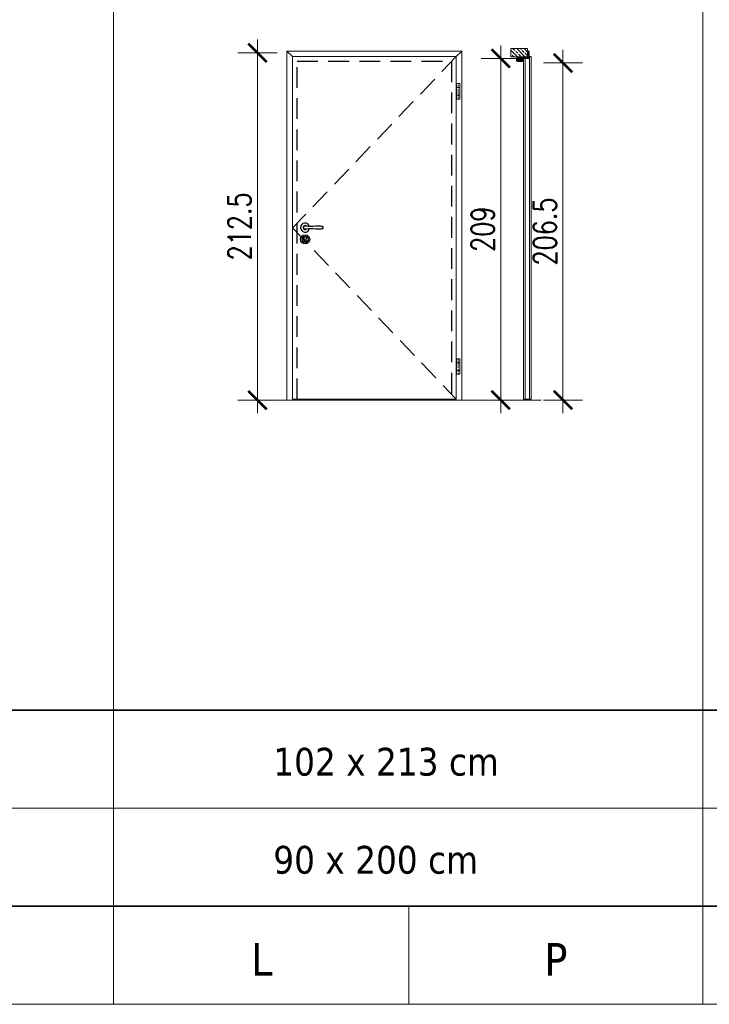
# Model space of a CAD drawing. Header units: millimetres. Extents: x 23192 to 149900, y -396339 to -79279.
# Tile 53 of 136: x 69641 to 70063, y -211347 to -210744. Entities that reach past the tile are written whole.
import ezdxf

# ---------------------------------------------------------------- set-up
doc = ezdxf.new("R2010")
doc.units = ezdxf.units.MM
doc.linetypes.add('CENTER', pattern=[0.6, 0.375, -0.075, 0.075, -0.075])
doc.linetypes.add('DASHED', pattern=[19.05, 12.7, -6.35])
doc.layers.get('0').update_dxf_attribs({"lineweight": 0})
for name, color, linetype, lineweight in [('0_LEGENDA', 7, 'Continuous', 13), ('Drzwi - hatch', 8, 'Continuous', 5), ('Drzwi KRAWĘDZIE', 7, 'Continuous', 20), ('KOREkty', 190, 'Continuous', 35)]:
    doc.layers.add(name, color=color, linetype=linetype, lineweight=lineweight)
for name, color, linetype in [('Drzwi - klamki', 150, 'Continuous'), ('Drzwi PRZER-DUŻA', 240, 'DASHED'), ('GRUBA', 4, 'Continuous')]:
    doc.layers.add(name, color=color, linetype=linetype)
doc.styles.add('ARIAL', font='tahoma.ttf')
doc.styles.add('SIMPLEX', font='simplex.shx', dxfattribs={"width": 0.77})
doc.dimstyles.new('OL PB 200', dxfattribs={"dimscale": 4, "dimtxt": 3.5, "dimasz": 0.2, "dimexe": 10, "dimexo": 10, "dimgap": 1, "dimtad": 1, "dimdec": 1, "dimrnd": 0.5, "dimzin": 9, "dimdsep": 46, "dimtxsty": 'SIMPLEX', "dimblk": 'thick_MSz', "dimcen": 0.1, "dimdle": 8, "dimse1": 1, "dimse2": 1, "dimclrd": 256, "dimclre": 256, "dimclrt": 3, "dimadec": 1, "dimazin": 2, "dimtfac": 1, "dimtdec": 1, "dimtix": 1, "dimtofl": 0, "dimtmove": 2, "dimatfit": 3, "dimldrblk": 'thick_MSz', "dimfxl": 10, "dimfxlon": 1, "dimtolj": 1, "dimlwd": -1, "dimlwe": -1, "dimarcsym": 0})

# ---------------------------------------------------------------- blocks, each defined once
blk = doc.blocks.new('thick_MSz')
for p, q in [((0, 15), (0, -15)), ((-10, 0), (10, 0))]:
    blk.add_line(p, q)
at = {"const_width": 2, "elevation": 2}
blk.add_lwpolyline([(-7.07, -7.07), (7.07, 7.07)], dxfattribs=at)
blk = doc.blocks.new('*D48')
at = {"layer": '0_LEGENDA', "transparency": 16777216}
blk.add_line((69935.26, -210768.89), (69935.26, -210976.29), dxfattribs=at)
at = {"layer": 'DEFPOINTS', "color": 0, "transparency": 16777216}
for p in [(69941.44, -210768.09), (69935.26, -210977.09), (69941.44, -210977.09)]:
    blk.add_point(p, dxfattribs=at)
at = {"layer": '0_LEGENDA', "transparency": 16777216, "xscale": 0.8, "yscale": 0.8, "zscale": 0.8}
for p, rotation in [((69935.26, -210768.09), 90), ((69935.26, -210977.09), 270)]:
    blk.add_blockref('thick_MSz', p, dxfattribs=dict(at, rotation=rotation))
at = {"layer": '0_LEGENDA', "color": 3, "transparency": 16777216, "insert": (69924.26, -210872.59), "char_height": 14, "attachment_point": 5, "rotation": 90, "style": 'SIMPLEX'}
blk.add_mtext('\\A1;209', dxfattribs=at)
blk = doc.blocks.new('*D49')
at = {"layer": '0_LEGENDA', "transparency": 16777216}
blk.add_line((69786.33, -210765.39), (69786.33, -210976.29), dxfattribs=at)
at = {"layer": 'DEFPOINTS', "color": 0, "transparency": 16777216}
for p in [(69951.92, -210764.59), (69786.33, -210977.09), (69951.92, -210977.09)]:
    blk.add_point(p, dxfattribs=at)
at = {"layer": '0_LEGENDA', "transparency": 16777216, "xscale": 0.8, "yscale": 0.8, "zscale": 0.8}
for p, rotation in [((69786.33, -210764.59), 90), ((69786.33, -210977.09), 270)]:
    blk.add_blockref('thick_MSz', p, dxfattribs=dict(at, rotation=rotation))
at = {"layer": '0_LEGENDA', "color": 3, "transparency": 16777216, "insert": (69775.33, -210870.84), "char_height": 14, "attachment_point": 5, "rotation": 90, "style": 'SIMPLEX'}
blk.add_mtext('\\A1;212.5', dxfattribs=at)
blk = doc.blocks.new('*D50')
at = {"layer": '0_LEGENDA', "transparency": 16777216}
blk.add_line((69973.36, -210771.64), (69973.36, -210976.29), dxfattribs=at)
at = {"layer": 'DEFPOINTS', "color": 0, "transparency": 16777216}
for p in [(69947.08, -210770.84), (69947.08, -210977.09), (69973.36, -210977.09)]:
    blk.add_point(p, dxfattribs=at)
at = {"layer": '0_LEGENDA', "transparency": 16777216, "xscale": 0.8, "yscale": 0.8, "zscale": 0.8}
for p, rotation in [((69973.36, -210770.84), 90), ((69973.36, -210977.09), 270)]:
    blk.add_blockref('thick_MSz', p, dxfattribs=dict(at, rotation=rotation))
at = {"layer": '0_LEGENDA', "color": 3, "transparency": 16777216, "insert": (69962.36, -210873.97), "char_height": 14, "attachment_point": 5, "rotation": 90, "style": 'SIMPLEX'}
blk.add_mtext('\\A1;206.5', dxfattribs=at)

msp = doc.modelspace()

# ---------------------------------------------------------------- hatches: boundary and pattern name
at = {"layer": 'Drzwi - hatch'}
h = msp.add_hatch(dxfattribs=at)
h.set_pattern_fill('ANSI33', color=256, scale=0.5, angle=-90)
h.set_pattern_definition([(315, (65945.5123, -211032.672), (2.245064, 2.245064), []), (315, (65945.5123, -211034.917), (2.245064, 2.245064), [1.5875, -0.79375])])
h.paths.add_polyline_path([(69941.444, -210762.091), (69941.444, -210767.091), (69951.644, -210767.091), (69951.644, -210762.091)])
h = msp.add_hatch(dxfattribs=at)
h.set_pattern_fill('AR-CONC', color=256, scale=0.003, angle=-90)
h.set_pattern_definition([(320, (66491.02633, -210537.86185), (-0.047817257, -0.546554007), [0.05715, -0.62865]), (265, (66491.02633, -210537.86185), (0.57317054, 0.10573026), [0.04572, -0.50292175]), (10.451445, (66491.02235, -210537.9074), (0.525353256, -0.44082374), [0.04857003, -0.53427073]), (316.1842, (66491.1787, -210537.86185), (-0.12612698, -0.81323712), [0.085725, -0.942975]), (6.635558, (66491.1682, -210537.9296), (0.74227837, -0.7122124), [0.07285507, -0.80140682]), (261.18415, (66491.1787, -210537.86185), (0.74227837, -0.7122124), [0.0685799, -0.7543792]), (291, (66491.14063, -210537.93805), (-0.306795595, -0.454843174), [0.05715, -0.62865]), (236, (66491.14063, -210537.93805), (0.5525639, -0.185406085), [0.04572, -0.50292]), (341.451445, (66491.11507, -210537.97596), (0.24576831, -0.64024926), [0.04857003, -0.53426981]), (307.5, (66491.02633, -210537.86185), (0.253665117, -0.00926581), [0, -0.496824, 0, -0.51054, 0, -0.504825]), (277.5, (66491.02633, -210537.86185), (0.300541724, -0.200458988), [0, -0.291084, 0, -0.485394, 0, -0.192405]), (237.5, (66491.02633, -210537.69193), (-0.017186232, -0.406771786), [0, -0.1905, 0, -0.59436, 0, -0.78867]), (227.5, (66491.02633, -210537.61573), (0.076279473, -0.444387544), [0, -0.24765, 0, -0.394716, 0, -0.56007])])
h.paths.add_polyline_path([(69945.484, -210769.661, -0.4142136), (69945.324, -210769.501), (69945.324, -210767.931, -0.4142136), (69945.484, -210767.771), (69946.044, -210767.771), (69946.044, -210767.591), (69945.484, -210767.591), (69945.484, -210767.091), (69951.644, -210767.091), (69952.364, -210767.091), (69952.364, -210767.451, -0.4142136), (69952.204, -210767.611), (69948.004, -210767.611, 0.4142136), (69947.664, -210767.951), (69947.664, -210769.131, 0.4142136), (69948.004, -210769.471), (69948.669, -210769.471, -1), (69948.669, -210769.661)])
h.paths.add_polyline_path([(69951.644, -210767.091), (69951.644, -210763.771), (69952.204, -210763.771, -0.4142136), (69952.364, -210763.931), (69952.364, -210766.391), (69952.364, -210767.091)])

# ---------------------------------------------------------------- linework, layer by layer
at = {"linetype": 'CENTER', "ltscale": 0.5}
for p, q in [((69909.229, -210783.46), (69909.229, -210792.96)), ((69909.229, -210951.841), (69909.229, -210961.341))]:
    msp.add_line(p, q, dxfattribs=at)
at = {"linetype": 'DASHED'}
msp.add_lwpolyline([(69907.979, -210766.991), (69807.779, -210871.791), (69907.979, -210976.591)], dxfattribs=at)
at = {"layer": '0_LEGENDA', "linetype": 'ByBlock', "ltscale": 5}
for p, q in [((69698.155, -211346.755), (69698.155, -210174.457)), ((70059.039, -211346.755), (70059.039, -210174.457)), ((67487.721, -211166.755), (76924.798, -211166.749)), ((67487.721, -211226.755), (76924.742, -211226.749)), ((67487.721, -211286.755), (76924.686, -211286.749)), ((67487.721, -211286.755), (76924.686, -211286.753)), ((69879.039, -211286.754), (69879.039, -211346.755)), ((67487.721, -211346.755), (76924.63, -211346.749))]:
    msp.add_line(p, q, dxfattribs=at)
at = {"layer": 'Drzwi - klamki'}
for p, q in [((69947.844, -210768.012), (69947.844, -210769.141)), ((69947.859, -210767.976), (69948.029, -210767.806)), ((69948.237, -210768.091), (69947.944, -210768.091)), ((69947.944, -210768.091), (69947.944, -210769.041)), ((69947.985, -210767.991), (69948.1, -210767.876)), ((69948.144, -210767.991), (69947.985, -210767.991)), ((69948.237, -210768.091), (69948.116, -210768.577)), ((69948.144, -210767.991), (69948.329, -210767.806)), ((69948.34, -210768.091), (69948.225, -210768.556)), ((69948.285, -210767.991), (69948.4, -210767.876)), ((69948.444, -210767.991), (69948.285, -210767.991)), ((69948.544, -210768.091), (69948.34, -210768.091)), ((69948.444, -210767.991), (69948.629, -210767.806)), ((69948.544, -210768.091), (69948.544, -210768.419)), ((69948.585, -210767.991), (69948.7, -210767.876)), ((69948.585, -210767.991), (69948.644, -210768.012)), ((69948.644, -210768.012), (69948.644, -210768.419)), ((69949.344, -210767.991), (69949.344, -210767.791)), ((69949.344, -210767.791), (69950.344, -210767.791)), ((69949.356, -210767.791), (69949.344, -210767.803)), ((69949.455, -210767.791), (69949.344, -210767.902)), ((69949.457, -210767.991), (69949.344, -210767.878)), ((69949.358, -210767.991), (69949.344, -210767.976)), ((69950.344, -210767.991), (69949.344, -210767.991)), ((69949.554, -210767.791), (69949.354, -210767.991)), ((69949.556, -210767.991), (69949.356, -210767.791)), ((69949.652, -210767.791), (69949.452, -210767.991)), ((69949.655, -210767.991), (69949.455, -210767.791)), ((69949.751, -210767.791), (69949.551, -210767.991)), ((69949.754, -210767.991), (69949.554, -210767.791)), ((69949.85, -210767.791), (69949.65, -210767.991)), ((69949.852, -210767.991), (69949.652, -210767.791)), ((69949.949, -210767.791), (69949.749, -210767.991)), ((69949.951, -210767.991), (69949.751, -210767.791)), ((69950.048, -210767.791), (69949.848, -210767.991)), ((69950.05, -210767.991), (69949.85, -210767.791)), ((69950.146, -210767.791), (69949.946, -210767.991)), ((69950.149, -210767.991), (69949.949, -210767.791)), ((69950.245, -210767.791), (69950.045, -210767.991)), ((69950.248, -210767.991), (69950.048, -210767.791)), ((69950.344, -210767.791), (69950.144, -210767.991)), ((69950.344, -210767.989), (69950.146, -210767.791)), ((69950.344, -210767.89), (69950.243, -210767.991)), ((69950.344, -210767.89), (69950.245, -210767.791)), ((69950.344, -210767.989), (69950.341, -210767.991)), ((69950.344, -210767.791), (69950.344, -210767.991)), ((69947.844, -210769.141), (69947.979, -210769.276)), ((69948.449, -210769.041), (69947.944, -210769.041)), ((69947.985, -210769.141), (69948.05, -210769.206)), ((69948.163, -210769.141), (69947.985, -210769.141)), ((69948.116, -210768.577), (69948.449, -210769.041)), ((69948.163, -210769.141), (69948.298, -210769.276)), ((69948.225, -210768.556), (69948.586, -210769.061)), ((69948.304, -210769.141), (69948.369, -210769.206)), ((69948.44, -210769.141), (69948.304, -210769.141)), ((69948.485, -210769.213), (69948.446, -210769.291)), ((69948.644, -210769.291), (69948.785, -210769.305)), ((69948.699, -210768.469), (69949.079, -210768.432)), ((69948.708, -210768.568), (69949.05, -210768.535)), ((69949.094, -210768.838), (69949.094, -210768.575)), ((69949.194, -210768.855), (69949.194, -210768.531))]:
    msp.add_line(p, q, dxfattribs=at)
at = {"layer": 'Drzwi - klamki', "ltscale": 0.2}
for p, q in [((69814.329, -210871.341), (69814.329, -210871.841)), ((69814.329, -210871.341), (69814.459, -210871.341)), ((69814.329, -210871.841), (69814.459, -210871.841)), ((69814.954, -210878.635), (69814.954, -210879.885)), ((69816.004, -210878.635), (69816.004, -210879.885))]:
    msp.add_line(p, q, dxfattribs=at)
for centre, radius in [((69815.479, -210878.735), 2.8), ((69815.484, -210878.739), 1.8)]:
    msp.add_circle(centre, radius, dxfattribs=at)
at = {"layer": 'Drzwi - klamki'}
for centre, radius, start, end in [((69947.894, -210768.012), 0.05, 135, 180), ((69948.065, -210767.841), 0.05, 90, 135), ((69948.065, -210767.841), 0.05, 315, 90), ((69948.365, -210767.841), 0.05, 90, 135), ((69948.365, -210767.841), 0.05, 315, 90), ((69948.665, -210767.841), 0.05, 90, 135), ((69948.665, -210767.841), 0.05, 315, 90), ((69948.015, -210769.241), 0.05, 225, 270), ((69948.015, -210769.241), 0.05, 270, 45), ((69948.334, -210769.241), 0.05, 225, 270), ((69948.334, -210769.241), 0.05, 270, 45), ((69948.44, -210769.191), 0.05, 333.425339, 90), ((69948.694, -210768.419), 0.15, 180, 275.563415), ((69948.789, -210768.915), 0.25, 215.623943, 327.559413), ((69948.694, -210768.419), 0.05, 180, 275.563415), ((69948.809, -210769.056), 0.25, 264.429901, 319.458571), ((69948.225, -210768.556), 1.019, 319.458571, 341.015535), ((69948.225, -210768.556), 0.919, 327.559413, 339.878843), ((69949.054, -210768.575), 0.04, 0, 95.563415), ((69949.094, -210768.581), 0.15, 89.587511, 95.563415), ((69948.994, -210768.838), 0.1, 339.878843, 0), ((69949.094, -210768.531), 0.1, 0, 89.587511), ((69949.094, -210768.855), 0.1, 341.015535, 0)]:
    msp.add_arc(centre, radius, start, end, dxfattribs=at)
at = {"layer": 'Drzwi - klamki', "ltscale": 0.2}
for centre, radius, start, end in [((69815.479, -210871.591), 2.801, 13.271535, 346.728465), ((69815.479, -210871.591), 1.25, 42.903782, 317.096218), ((69815.479, -210871.591), 1.05, 64.699839, 295.300161), ((69825.889, -210871.591), 0.74, 288.924644, 71.075356), ((69815.479, -210877.935), 0.875, 306.869898, 233.130102), ((69815.479, -210879.885), 0.525, 180, 270), ((69815.479, -210879.885), 0.525, 270, 0)]:
    msp.add_arc(centre, radius, start, end, dxfattribs=at)
for points in [[(69826.129, -210870.891), (69823.629, -210870.641), (69817.334, -210870.891), (69815.479, -210870.541)], [(69826.129, -210872.291), (69823.629, -210872.541), (69817.334, -210872.291), (69815.479, -210872.641)]]:
    msp.add_spline(points, degree=3, dxfattribs=at)
at = {"layer": 'Drzwi KRAWĘDZIE'}
for p, q in [((69804.379, -210977.091), (69804.379, -210763.591)), ((69911.379, -210763.591), (69804.379, -210763.591)), ((69804.379, -210763.591), (69807.779, -210766.991)), ((69911.379, -210763.591), (69907.979, -210766.991)), ((69911.379, -210977.091), (69911.379, -210763.591)), ((69945.484, -210767.591), (69945.484, -210767.091)), ((69952.644, -210766.991), (69953.744, -210766.991)), ((69952.644, -210766.991), (69952.644, -210768.191)), ((69952.644, -210766.991), (69952.644, -210768.191)), ((69952.844, -210766.991), (69952.844, -210976.591)), ((69953.844, -210767.091), (69953.844, -210976.491)), ((69949.244, -210768.291), (69949.244, -210976.491)), ((69952.644, -210768.191), (69949.344, -210768.191)), ((69950.244, -210768.191), (69950.244, -210976.591)), ((69910.179, -210783.46), (69908.279, -210783.46)), ((69908.279, -210783.46), (69908.279, -210792.96)), ((69910.179, -210785.86), (69908.279, -210785.86)), ((69910.179, -210783.46), (69910.179, -210792.96)), ((69910.179, -210790.56), (69908.279, -210790.56)), ((69908.279, -210792.96), (69910.179, -210792.96)), ((69953.844, -210874.391), (69953.844, -210868.791)), ((69910.179, -210951.841), (69908.279, -210951.841)), ((69908.279, -210951.841), (69908.279, -210961.341)), ((69910.179, -210954.241), (69908.279, -210954.241)), ((69910.179, -210951.841), (69910.179, -210961.341)), ((69910.179, -210958.941), (69908.279, -210958.941)), ((69908.279, -210961.341), (69910.179, -210961.341)), ((69798.387, -210977.091), (69925.429, -210977.091)), ((69810.629, -210977.091), (69810.629, -210976.591)), ((69905.129, -210977.091), (69905.129, -210976.591)), ((69942.924, -210977.091), (69960.114, -210977.091)), ((69949.344, -210976.591), (69953.744, -210976.591))]:
    msp.add_line(p, q, dxfattribs=at)
for points in [[(69907.979, -210766.991), (69807.779, -210766.991), (69807.779, -210976.591), (69907.979, -210976.591)], [(69951.644, -210762.091), (69951.644, -210767.091), (69941.444, -210767.091), (69941.444, -210762.091)]]:
    msp.add_lwpolyline(points, close=True, dxfattribs=at)
for centre, start, end in [((69953.744, -210767.091), 0, 90), ((69949.344, -210768.291), 90, 180), ((69949.344, -210976.491), 180, 270), ((69953.744, -210976.491), 270, 0)]:
    msp.add_arc(centre, 0.1, start, end, dxfattribs=at)
at = {"layer": 'Drzwi PRZER-DUŻA'}
msp.add_lwpolyline([(69810.629, -210976.591), (69810.629, -210769.841), (69905.129, -210769.841), (69905.129, -210976.591)], dxfattribs=at)
at = {"layer": 'GRUBA', "ltscale": 0.2}
for p, q in [((69945.144, -210769.501), (69945.144, -210767.931)), ((69945.324, -210767.931), (69945.324, -210769.501)), ((69945.484, -210767.591), (69946.044, -210767.591)), ((69946.044, -210767.771), (69945.484, -210767.771)), ((69946.044, -210767.591), (69946.044, -210767.771)), ((69947.664, -210769.131), (69947.664, -210767.951)), ((69947.844, -210767.951), (69947.844, -210769.131)), ((69948.004, -210767.611), (69952.204, -210767.611)), ((69951.744, -210767.791), (69948.004, -210767.791)), ((69951.644, -210763.771), (69951.644, -210763.591)), ((69951.644, -210763.591), (69952.204, -210763.591)), ((69952.204, -210763.771), (69951.644, -210763.771)), ((69952.204, -210767.791), (69951.744, -210767.791)), ((69952.364, -210766.391), (69952.364, -210763.931)), ((69952.364, -210767.451), (69952.364, -210766.391)), ((69952.544, -210763.931), (69952.544, -210767.451)), ((69945.484, -210769.661), (69948.669, -210769.661)), ((69948.669, -210769.841), (69945.484, -210769.841)), ((69948.004, -210769.291), (69948.669, -210769.291)), ((69948.669, -210769.471), (69948.004, -210769.471))]:
    msp.add_line(p, q, dxfattribs=at)
for centre, radius, start, end in [((69945.484, -210767.931), 0.34, 90, 180), ((69945.484, -210767.931), 0.16, 90, 180), ((69948.004, -210767.951), 0.34, 90, 180), ((69948.004, -210767.951), 0.16, 90, 180), ((69952.204, -210763.931), 0.34, 0, 90), ((69952.204, -210763.931), 0.16, 0, 90), ((69952.204, -210767.451), 0.16, 270, 0), ((69952.204, -210767.451), 0.34, 270, 0), ((69945.484, -210769.501), 0.34, 180, 270), ((69945.484, -210769.501), 0.16, 180, 270), ((69948.004, -210769.131), 0.34, 180, 270), ((69948.004, -210769.131), 0.16, 180, 270), ((69948.669, -210769.566), 0.275, 270, 90), ((69948.669, -210769.566), 0.095, 270, 90)]:
    msp.add_arc(centre, radius, start, end, dxfattribs=at)
at = {"layer": 'KOREkty'}
msp.add_lwpolyline([(67895.989, -211166.755), (76924.686, -211166.754), (76924.686, -211286.749), (67895.989, -211286.75)], close=True, dxfattribs=at)

# ---------------------------------------------------------------- texts
at = {"layer": '0_LEGENDA', "linetype": 'ByBlock', "ltscale": 5, "attachment_point": 1, "style": 'ARIAL'}
for s, insert, char_height, width in [('102 x 213 cm', (69795.998, -211189.831), 17, 162.7638), ('90 x 200 cm', (69795.998, -211249.831), 17, 212.04863), ('\\pxqc;L', (69699.039, -211309.283), 20, 180), ('\\pxqc;P', (69879.039, -211309.283), 20, 180)]:
    msp.add_mtext(s, dxfattribs=dict(at, insert=insert, char_height=char_height, width=width))

# ---------------------------------------------------------------- dimensions: what is measured, and where the dimension line sits
at = {"layer": '0_LEGENDA', "color": 7}
for base, p1, p2, picture, middle in [((69786.33, -210977.091), (69951.924, -210764.591), (69951.924, -210977.091), '*D49', (69775.33, -210870.841)), ((69935.259, -210977.091), (69941.444, -210768.091), (69941.444, -210977.091), '*D48', (69924.259, -210872.591)), ((69973.360077, -210977.091049), (69947.076389, -210770.841045), (69947.076389, -210977.091049), '*D50', (69962.360077, -210873.966047))]:
    dim = msp.add_linear_dim(base=base, p1=p1, p2=p2, angle=90, dimstyle='OL PB 200', dxfattribs=at)
    dim.commit()
    dim.dimension.update_dxf_attribs({"geometry": picture, "text_midpoint": middle})

doc.saveas('drawing.dxf')
